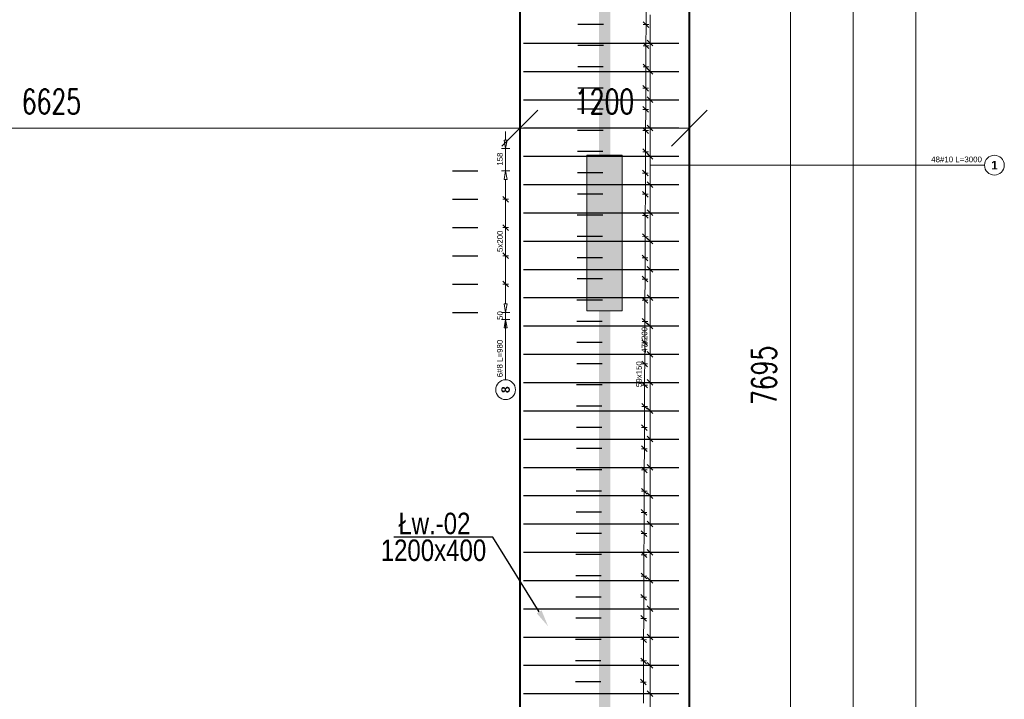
# Model space of a CAD drawing. Extents: x -274995 to 107519, y -337635 to 244261.
# Tile 18 of 49: x 59996 to 66961, y -51204 to -46398. Entities that reach past the tile are written whole.
import ezdxf
from ezdxf import colors
from ezdxf.entities.mleader import LeaderData, LeaderLine
from ezdxf.math import Vec2, Vec3

# ---------------------------------------------------------------- set-up
doc = ezdxf.new("R2010")
doc.units = 0
doc.header["$LTSCALE"] = 10
doc.header["$MEASUREMENT"] = 0
for name, color, linetype, lineweight in [('P-Linia1', 3, 'Continuous', 40), ('P-Opis fundamenty', 193, 'Continuous', 9), ('P-Opis ściany', 6, 'Continuous', 9), ('P-Wymiar', 254, 'Continuous', 9)]:
    doc.layers.add(name, color=color, linetype=linetype, lineweight=lineweight)
doc.layers.add('RCAD_opis rozkładu', color=7, linetype='Continuous')
doc.layers.add('RCAD_rozkład pręta', color=7, linetype='Continuous')
doc.styles.add('_Fd Opis', font='arial.ttf', dxfattribs={"width": 0.8})
doc.styles.add('ROMANS', font='romans.shx', dxfattribs={"width": 0.7})
doc.styles.add('style1', font='arial.ttf')
doc.styles.add('style3', font='arialbd.ttf')
doc.dimstyles.new('A100', dxfattribs={"dimscale": 100, "dimtxt": 1.75, "dimasz": 0.1, "dimexe": 0, "dimexo": 0, "dimgap": 1, "dimtad": 1, "dimdec": 4, "dimrnd": 0.1, "dimdsep": 46, "dimtxsty": 'ROMANS', "dimblk": '[[[[[[[[', "dimcen": 2, "dimdle": 2, "dimse1": 1, "dimse2": 1, "dimclrd": 256, "dimclrt": 1, "dimadec": 0, "dimazin": 0, "dimtfac": 1, "dimtdec": 4, "dimtix": 1, "dimtmove": 2, "dimatfit": 3, "dimldrblk": '[[[[[[[[', "dimfxl": 1, "dimtvp": 0.6, "dimtolj": 1, "dimlwd": 9, "dimarcsym": 0})

# ---------------------------------------------------------------- blocks, each defined once
blk = doc.blocks.new('[[[[[[[[')
at = {"layer": 'P-Wymiar'}
for p, q in [((0, 18), (0, -18)), ((-12.73, -12.73), (12.73, 12.73)), ((0, 0), (-4.63, 0))]:
    blk.add_line(p, q, dxfattribs=at)
blk = doc.blocks.new('*D576')
at = {"layer": 'Defpoints', "color": 0, "transparency": 16777216}
for p in [(63532.7, -47164.2), (63532.7, -47164.2), (56907.7, -47403.7)]:
    blk.add_point(p, dxfattribs=at)
at = {"layer": 'P-Wymiar', "lineweight": 9, "transparency": 16777216}
blk.add_line((56917.7, -47164.2), (63522.7, -47164.2), dxfattribs=at)
at = {"layer": 'P-Wymiar', "lineweight": 9, "transparency": 16777216, "xscale": 10, "yscale": 10, "zscale": 10, "rotation": 180}
blk.add_blockref('[[[[[[[[', (56907.7, -47164.2), dxfattribs=at)
at = {"layer": 'P-Wymiar', "lineweight": 9, "transparency": 16777216, "xscale": 10, "yscale": 10, "zscale": 10}
blk.add_blockref('[[[[[[[[', (63532.7, -47164.2), dxfattribs=at)
at = {"layer": 'P-Wymiar', "color": 1, "transparency": 16777216, "insert": (60220.2, -46976.7), "char_height": 175, "attachment_point": 5, "style": 'ROMANS'}
blk.add_mtext('\\A1;6625', dxfattribs=at)
blk = doc.blocks.new('*D577')
at = {"layer": 'Defpoints', "color": 0, "transparency": 16777216}
for p in [(63532.7, -47164.2), (64732.7, -47164.2), (64732.7, -47164.2)]:
    blk.add_point(p, dxfattribs=at)
at = {"layer": 'P-Wymiar', "lineweight": 9, "transparency": 16777216}
blk.add_line((63542.7, -47164.2), (64722.7, -47164.2), dxfattribs=at)
at = {"layer": 'P-Wymiar', "lineweight": 9, "transparency": 16777216, "xscale": 10, "yscale": 10, "zscale": 10, "rotation": 180}
blk.add_blockref('[[[[[[[[', (63532.7, -47164.2), dxfattribs=at)
at = {"layer": 'P-Wymiar', "lineweight": 9, "transparency": 16777216, "xscale": 10, "yscale": 10, "zscale": 10}
blk.add_blockref('[[[[[[[[', (64732.7, -47164.2), dxfattribs=at)
at = {"layer": 'P-Wymiar', "color": 1, "transparency": 16777216, "insert": (64132.7, -46976.7), "char_height": 175, "attachment_point": 5, "style": 'ROMANS'}
blk.add_mtext('\\A1;1200', dxfattribs=at)
blk = doc.blocks.new('*D593')
at = {"layer": 'Defpoints', "color": 0, "transparency": 16777216}
for p in [(62617.8, -45066.1), (65892.1, -45066.1), (62923.2, -57961.1)]:
    blk.add_point(p, dxfattribs=at)
at = {"layer": 'P-Wymiar', "lineweight": 9, "transparency": 16777216}
blk.add_line((65892.1, -57951.1), (65892.1, -45076.1), dxfattribs=at)
at = {"layer": 'P-Wymiar', "lineweight": 9, "transparency": 16777216, "xscale": 10, "yscale": 10, "zscale": 10}
for p, rotation in [((65892.1, -45066.1), 90), ((65892.1, -57961.1), 270)]:
    blk.add_blockref('[[[[[[[[', p, dxfattribs=dict(at, rotation=rotation))
at = {"layer": 'P-Wymiar', "color": 1, "transparency": 16777216, "insert": (65704.6, -51513.6), "char_height": 175, "attachment_point": 5, "rotation": 90, "style": 'ROMANS'}
blk.add_mtext('\\A1;12895', dxfattribs=at)
blk = doc.blocks.new('*D595')
at = {"layer": 'Defpoints', "color": 0, "transparency": 16777216}
for p in [(64732.7, -43866.1), (66334.4, -43866.1), (64732.7, -59161.1)]:
    blk.add_point(p, dxfattribs=at)
at = {"layer": 'P-Wymiar', "lineweight": 9, "transparency": 16777216}
blk.add_line((66334.4, -59151.1), (66334.4, -43876.1), dxfattribs=at)
at = {"layer": 'P-Wymiar', "lineweight": 9, "transparency": 16777216, "xscale": 10, "yscale": 10, "zscale": 10}
for p, rotation in [((66334.4, -43866.1), 90), ((66334.4, -59161.1), 270)]:
    blk.add_blockref('[[[[[[[[', p, dxfattribs=dict(at, rotation=rotation))
at = {"layer": 'P-Wymiar', "color": 1, "transparency": 16777216, "insert": (66146.9, -51513.6), "char_height": 175, "attachment_point": 5, "rotation": 90, "style": 'ROMANS'}
blk.add_mtext('\\A1;15295', dxfattribs=at)
blk = doc.blocks.new('*D596')
at = {"layer": 'Defpoints', "color": 0, "transparency": 16777216}
for p in [(63532.7, -45066.1), (63532.7, -52761.1), (65448.7, -52761.1)]:
    blk.add_point(p, dxfattribs=at)
at = {"layer": 'P-Wymiar', "lineweight": 9, "transparency": 16777216}
blk.add_line((65448.7, -45076.1), (65448.7, -52751.1), dxfattribs=at)
at = {"layer": 'P-Wymiar', "lineweight": 9, "transparency": 16777216, "xscale": 10, "yscale": 10, "zscale": 10}
for p, rotation in [((65448.7, -45066.1), 90), ((65448.7, -52761.1), 270)]:
    blk.add_blockref('[[[[[[[[', p, dxfattribs=dict(at, rotation=rotation))
at = {"layer": 'P-Wymiar', "color": 1, "transparency": 16777216, "insert": (65261.2, -48913.6), "char_height": 175, "attachment_point": 5, "rotation": 90, "style": 'ROMANS'}
blk.add_mtext('\\A1;7695', dxfattribs=at)

msp = doc.modelspace()

# ---------------------------------------------------------------- hatches: boundary and pattern name
at = {"layer": 'P-Opis ściany', "lineweight": 0, "true_color": 0xd100d1}
h = msp.add_hatch(dxfattribs=at)
h.set_pattern_fill('ANSI33', color=212, scale=20)
h.set_pattern_definition([(45, (53973.4, 196541.97), (-89.80256, 89.80256), []), (45, (54063.2, 196541.97), (-89.80256, 89.80256), [63.5, -31.75])])
h.paths.add_polyline_path([(64007.71184, -47356.08653), (64257.71184, -47356.08653), (64257.74774, -48456.08653), (64007.74774, -48456.08653)])
h.paths.add_polyline_path([(56182.74774, -47556.12831), (56432.74716, -47556.12831), (56432.74716, -48576.12831), (56182.74774, -48576.12831)])
h.paths.add_polyline_path([(56432.74716, -53180.45523), (56182.72852, -53180.45523), (56182.72852, -54200.45523), (56432.74716, -54200.45523)])
h.paths.add_polyline_path([(56432.74716, -55330.45523), (56182.74716, -55330.45523), (56182.74716, -56350.47526), (56432.74716, -56350.47526)])
h.paths.add_polyline_path([(46707.74774, -52557.61787), (46957.74774, -52557.61787), (46957.76952, -57567.61787), (46707.76952, -57567.61787)])
h.paths.add_polyline_path([(44507.76952, -58436.12697), (46707.76952, -58436.12697), (46707.76952, -58686.11239), (44507.76952, -58686.12697)])
h.paths.add_polyline_path([(46707.77078, -49576.92432), (46957.77078, -49576.92432), (46957.77078, -51476.92431), (46707.77078, -51476.92431)])
h.paths.add_polyline_path([(46707.77078, -47698.12841), (46957.77078, -47698.12841), (46957.77078, -48858.12841), (46707.77078, -48858.12841)])
h.paths.add_polyline_path([(46957.77078, -45576.13728), (46707.77078, -45576.13728), (46707.77078, -46896.14031), (46957.77078, -46896.14031)])
h.paths.add_polyline_path([(44202.74774, -48608.60354), (44452.74774, -48608.60354), (44452.74774, -49636.15759), (44202.74774, -49636.15759)])
h.paths.add_polyline_path([(44202.74774, -50086.15759), (44452.74774, -50086.15759), (44452.74774, -51986.15231), (44202.74774, -51986.15231)])
h.paths.add_polyline_path([(39610.69706, -50086.23524), (40630.69789, -50086.23524), (40630.69789, -49836.23524), (39610.69706, -49836.23524)])
h.paths.add_polyline_path([(38707.78413, -44801.13252), (38957.78413, -44801.13252), (38957.78413, -46276.23009), (38707.78413, -46276.23009)])
h.paths.add_polyline_path([(46957.77078, -44541.12831), (48522.74774, -44541.12831), (48522.74774, -44791.12831), (46957.77078, -44791.12831)])
h.paths.add_polyline_path([(44752.74774, -44541.12831), (46707.77078, -44541.12831), (46707.77078, -44791.12831), (44752.74774, -44791.12831)])
h.paths.add_polyline_path([(53306.53705, -44341.12831), (55206.53704, -44341.12831), (55206.53704, -44591.12831), (53306.53705, -44591.12831)])

# ---------------------------------------------------------------- linework, layer by layer
at = {"layer": 'Defpoints', "color": 4, "const_width": 80}
msp.add_lwpolyline([(64132.74774, -53461.12697), (64132.74774, -44481.12831), (53432.46335, -44481.12831)], dxfattribs=at)
at = {"layer": 'P-Linia1'}
for points in [[(40007.78413, -59161.12697), (64732.71154, -59161.12697), (64732.71154, -43866.12831), (50782.74774, -43866.12831)], [(56907.74774, -57961.12697), (56907.74774, -45066.12831), (63532.71154, -45066.12831), (63532.71154, -57961.12697), (56907.74774, -57961.12697)]]:
    msp.add_lwpolyline(points, dxfattribs=at)
at = {"layer": 'P-Opis ściany', "color": 212, "lineweight": 13, "true_color": 0xd100d1}
msp.add_lwpolyline([(64007.71184, -47356.08653), (64257.71184, -47356.08653), (64257.74774, -48456.08653), (64007.74774, -48456.08653)], close=True, dxfattribs=at)
at = {"layer": 'RCAD_opis rozkładu', "color": 8, "lineweight": 0}
for p, q in [((64426.31733, -46432.29875), (64426.90011, -46282.29875)), ((64455.31399, -46563.62767), (64455.31399, -46363.62767)), ((64446.31718, -46432.37646), (64406.31748, -46432.22105)), ((64446.23947, -46452.37631), (64406.39518, -46412.2212)), ((64425.73455, -46582.29875), (64426.31733, -46432.29875)), ((64445.7344, -46582.37646), (64405.7347, -46582.22105)), ((64445.65669, -46602.37631), (64405.8124, -46562.2212)), ((64425.15177, -46732.29875), (64425.73455, -46582.29875)), ((64475.31399, -46583.62767), (64435.31399, -46543.62767)), ((64435.31399, -46563.62767), (64475.31399, -46563.62767)), ((64455.31399, -46763.62767), (64455.31399, -46563.62767)), ((64445.15162, -46732.37646), (64405.15192, -46732.22105)), ((64445.07391, -46752.37631), (64405.22962, -46712.2212)), ((64424.56899, -46882.29875), (64425.15177, -46732.29875)), ((64475.31399, -46783.62767), (64435.31399, -46743.62767)), ((64435.31399, -46763.62767), (64475.31399, -46763.62767)), ((64455.31399, -46963.62767), (64455.31399, -46763.62767)), ((64444.49113, -46902.37631), (64404.64684, -46862.2212)), ((64444.56884, -46882.37646), (64404.56914, -46882.22105)), ((64423.98621, -47032.29875), (64424.56899, -46882.29875)), ((64475.31399, -46983.62767), (64435.31399, -46943.62767)), ((64443.90835, -47052.37631), (64404.06406, -47012.2212)), ((64435.31399, -46963.62767), (64475.31399, -46963.62767)), ((64455.31399, -47163.62767), (64455.31399, -46963.62767)), ((64443.98606, -47032.37646), (64403.98636, -47032.22105)), ((64423.40343, -47182.29875), (64423.98621, -47032.29875)), ((64475.31399, -47183.62767), (64435.31399, -47143.62767)), ((63433.06877, -47189.3861), (63433.06877, -47249.3861)), ((64443.40328, -47182.37646), (64403.40358, -47182.22105)), ((64443.32557, -47202.37631), (64403.48128, -47162.2212)), ((64422.82065, -47332.29875), (64423.40343, -47182.29875)), ((64435.31399, -47163.62767), (64475.31399, -47163.62767)), ((64455.31399, -47363.62767), (64455.31399, -47163.62767)), ((63433.06877, -47309.3861), (63423.06877, -47249.3861)), ((63443.06877, -47249.3861), (63423.06877, -47249.3861)), ((63443.06877, -47249.3861), (63433.06877, -47309.3861)), ((63403.06877, -47309.3861), (63463.06877, -47309.3861)), ((63433.06877, -47467.5456), (63433.06877, -47309.3861)), ((64442.8205, -47332.37646), (64402.8208, -47332.22105)), ((64442.74279, -47352.37631), (64402.8985, -47312.2212)), ((64422.23787, -47482.29875), (64422.82065, -47332.29875)), ((64475.31399, -47383.62767), (64435.31399, -47343.62767)), ((64435.31399, -47363.62767), (64475.31399, -47363.62767)), ((64455.31399, -47563.62767), (64455.31399, -47363.62767)), ((66047.45906, -47426.82923), (64455.31399, -47426.82923)), ((66047.45906, -47426.82923), (66820.80966, -47426.82923)), ((63463.06877, -47467.5456), (63403.06877, -47467.5456)), ((63423.06877, -47527.5456), (63433.06877, -47467.5456)), ((63433.06877, -47467.5456), (63443.06877, -47527.5456)), ((64442.23772, -47482.37646), (64402.23802, -47482.22105)), ((64442.16001, -47502.37631), (64402.31572, -47462.2212)), ((64421.65509, -47632.29875), (64422.23787, -47482.29875)), ((63423.06877, -47527.5456), (63443.06877, -47527.5456)), ((63433.06877, -47667.5456), (63433.06877, -47527.5456)), ((64475.31399, -47583.62767), (64435.31399, -47543.62767)), ((64435.31399, -47563.62767), (64475.31399, -47563.62767)), ((64455.31399, -47763.62767), (64455.31399, -47563.62767)), ((64441.65494, -47632.37646), (64401.65524, -47632.22105)), ((64441.57723, -47652.37631), (64401.73294, -47612.2212)), ((64421.07231, -47782.29875), (64421.65509, -47632.29875)), ((63453.06877, -47687.5456), (63413.06877, -47647.5456)), ((63453.06877, -47667.5456), (63413.06877, -47667.5456)), ((63433.06877, -47867.5456), (63433.06877, -47667.5456)), ((64440.99445, -47802.37631), (64401.15016, -47762.2212)), ((64475.31399, -47783.62767), (64435.31399, -47743.62767)), ((64435.31399, -47763.62767), (64475.31399, -47763.62767)), ((64455.31399, -47963.62767), (64455.31399, -47763.62767)), ((63453.06877, -47887.5456), (63413.06877, -47847.5456)), ((64441.07216, -47782.37646), (64401.07246, -47782.22105)), ((64420.48953, -47932.29875), (64421.07231, -47782.29875)), ((63453.06877, -47867.5456), (63413.06877, -47867.5456)), ((63433.06877, -47967.5456), (63433.06877, -47867.5456)), ((64440.41167, -47952.37631), (64400.56738, -47912.2212)), ((63433.06877, -47967.5456), (63433.06877, -48067.5456)), ((64440.48938, -47932.37646), (64400.48968, -47932.22105)), ((64419.90675, -48082.29875), (64420.48953, -47932.29875)), ((64475.31399, -47983.62767), (64435.31399, -47943.62767)), ((64435.31399, -47963.62767), (64475.31399, -47963.62767)), ((64455.31399, -48163.62767), (64455.31399, -47963.62767)), ((63413.06877, -48047.5456), (63453.06877, -48087.5456)), ((63453.06877, -48067.5456), (63413.06877, -48067.5456)), ((63433.06877, -48067.5456), (63433.06877, -48267.5456)), ((64439.9066, -48082.37646), (64399.9069, -48082.22105)), ((64439.82889, -48102.37631), (64399.9846, -48062.2212)), ((64419.32397, -48232.29875), (64419.90675, -48082.29875)), ((64475.31399, -48183.62767), (64435.31399, -48143.62767)), ((64435.31399, -48163.62767), (64475.31399, -48163.62767)), ((64455.31399, -48363.62767), (64455.31399, -48163.62767)), ((63413.06877, -48247.5456), (63453.06877, -48287.5456)), ((63453.06877, -48267.5456), (63413.06877, -48267.5456)), ((63433.06877, -48267.5456), (63433.06877, -48407.5456)), ((64439.32382, -48232.37646), (64399.32412, -48232.22105)), ((64439.24611, -48252.37631), (64399.40182, -48212.2212)), ((64418.74119, -48382.29875), (64419.32397, -48232.29875)), ((63433.06877, -48467.5456), (63423.06877, -48407.5456)), ((63443.06877, -48407.5456), (63423.06877, -48407.5456)), ((63443.06877, -48407.5456), (63433.06877, -48467.5456)), ((64438.74104, -48382.37646), (64398.74134, -48382.22105)), ((64438.66333, -48402.37631), (64398.81904, -48362.2212)), ((64418.15841, -48532.29875), (64418.74119, -48382.29875)), ((64475.31399, -48383.62767), (64435.31399, -48343.62767)), ((64435.31399, -48363.62767), (64475.31399, -48363.62767)), ((64455.31399, -48563.62767), (64455.31399, -48363.62767)), ((63463.06877, -48467.5456), (63403.06877, -48467.5456)), ((63433.06877, -48467.5456), (63433.06877, -48517.54555)), ((63403.06877, -48517.54555), (63463.06877, -48517.54555)), ((63423.06877, -48577.54555), (63433.06877, -48517.54555)), ((63433.06877, -48944.41943), (63433.06877, -48517.54555)), ((63433.06877, -48517.54555), (63443.06877, -48577.54555)), ((64438.15826, -48532.37646), (64398.15856, -48532.22105)), ((64438.08055, -48552.37631), (64398.23626, -48512.2212)), ((64417.57563, -48682.29875), (64418.15841, -48532.29875)), ((64475.31399, -48583.62767), (64435.31399, -48543.62767)), ((63423.06877, -48577.54555), (63443.06877, -48577.54555)), ((63433.06877, -48637.54555), (63433.06877, -48577.54555)), ((64435.31399, -48563.62767), (64475.31399, -48563.62767)), ((64455.31399, -48663.62767), (64455.31399, -48563.62767)), ((64437.57548, -48682.37646), (64397.57578, -48682.22105)), ((64437.49778, -48702.37631), (64397.65348, -48662.2212)), ((64416.99285, -48832.29875), (64417.57563, -48682.29875)), ((64455.31399, -48663.62767), (64455.31399, -48763.62767)), ((64435.31399, -48743.62767), (64475.31399, -48783.62767)), ((64436.915, -48852.37631), (64397.0707, -48812.2212)), ((64435.31399, -48763.62767), (64475.31399, -48763.62767)), ((64455.31399, -48763.62767), (64455.31399, -48963.62767)), ((64436.9927, -48832.37646), (64396.993, -48832.22105)), ((64416.70146, -48907.29875), (64416.99285, -48832.29875)), ((64396.48792, -48962.2212), (64436.33222, -49002.37631)), ((64416.70146, -48907.29875), (64416.41007, -48982.29875)), ((64435.31399, -48943.62767), (64475.31399, -48983.62767)), ((64435.31399, -48963.62767), (64475.31399, -48963.62767)), ((64455.31399, -48963.62767), (64455.31399, -49163.62767)), ((64436.40992, -48982.37646), (64396.41022, -48982.22105)), ((64416.41007, -48982.29875), (64415.82729, -49132.29875)), ((64435.82714, -49132.37646), (64395.82744, -49132.22105)), ((64395.90514, -49112.2212), (64435.74944, -49152.37631)), ((64415.82729, -49132.29875), (64415.24451, -49282.29875)), ((64435.31399, -49143.62767), (64475.31399, -49183.62767)), ((64435.31399, -49163.62767), (64475.31399, -49163.62767)), ((64455.31399, -49163.62767), (64455.31399, -49363.62767)), ((64435.24436, -49282.37646), (64395.24466, -49282.22105)), ((64395.32236, -49262.2212), (64435.16666, -49302.37631)), ((64415.24451, -49282.29875), (64414.66173, -49432.29875)), ((64435.31399, -49343.62767), (64475.31399, -49383.62767)), ((64435.31399, -49363.62767), (64475.31399, -49363.62767)), ((64455.31399, -49363.62767), (64455.31399, -49563.62767)), ((64434.66158, -49432.37646), (64394.66188, -49432.22105)), ((64394.73958, -49412.2212), (64434.58388, -49452.37631)), ((64414.66173, -49432.29875), (64414.07895, -49582.29875)), ((64434.0788, -49582.37646), (64394.0791, -49582.22105)), ((64394.15681, -49562.2212), (64434.0011, -49602.37631)), ((64414.07895, -49582.29875), (64413.49617, -49732.29875)), ((64435.31399, -49543.62767), (64475.31399, -49583.62767)), ((64435.31399, -49563.62767), (64475.31399, -49563.62767)), ((64455.31399, -49563.62767), (64455.31399, -49763.62767)), ((64393.57403, -49712.2212), (64433.41832, -49752.37631)), ((64433.49602, -49732.37646), (64393.49632, -49732.22105)), ((64413.49617, -49732.29875), (64412.91339, -49882.29875)), ((64435.31399, -49743.62767), (64475.31399, -49783.62767)), ((64435.31399, -49763.62767), (64475.31399, -49763.62767)), ((64455.31399, -49763.62767), (64455.31399, -49963.62767)), ((64392.99125, -49862.2212), (64432.83554, -49902.37631)), ((64432.91324, -49882.37646), (64392.91354, -49882.22105)), ((64412.91339, -49882.29875), (64412.33061, -50032.29875)), ((64435.31399, -49943.62767), (64475.31399, -49983.62767)), ((64435.31399, -49963.62767), (64475.31399, -49963.62767)), ((64455.31399, -49963.62767), (64455.31399, -50163.62767)), ((64432.33046, -50032.37646), (64392.33076, -50032.22105)), ((64392.40847, -50012.2212), (64432.25276, -50052.37631)), ((64412.33061, -50032.29875), (64411.74783, -50182.29875)), ((64435.31399, -50143.62767), (64475.31399, -50183.62767)), ((64431.74768, -50182.37646), (64391.74798, -50182.22105)), ((64391.82569, -50162.2212), (64431.66998, -50202.37631)), ((64411.74783, -50182.29875), (64411.16505, -50332.29875)), ((64435.31399, -50163.62767), (64475.31399, -50163.62767)), ((64455.31399, -50163.62767), (64455.31399, -50363.62767)), ((64431.1649, -50332.37646), (64391.1652, -50332.22105)), ((64391.24291, -50312.2212), (64431.0872, -50352.37631)), ((64411.16505, -50332.29875), (64410.58227, -50482.29875)), ((64435.31399, -50343.62767), (64475.31399, -50383.62767)), ((64435.31399, -50363.62767), (64475.31399, -50363.62767)), ((64455.31399, -50363.62767), (64455.31399, -50563.62767)), ((64430.58212, -50482.37646), (64390.58242, -50482.22105)), ((64390.66013, -50462.2212), (64430.50442, -50502.37631)), ((64410.58227, -50482.29875), (64409.99949, -50632.29875)), ((64435.31399, -50543.62767), (64475.31399, -50583.62767)), ((64435.31399, -50563.62767), (64475.31399, -50563.62767)), ((64455.31399, -50563.62767), (64455.31399, -50763.62767)), ((64429.99934, -50632.37646), (64389.99964, -50632.22105)), ((64390.07735, -50612.2212), (64429.92164, -50652.37631)), ((64409.99949, -50632.29875), (64409.41671, -50782.29875)), ((64389.49457, -50762.2212), (64429.33886, -50802.37631)), ((64435.31399, -50743.62767), (64475.31399, -50783.62767)), ((64435.31399, -50763.62767), (64475.31399, -50763.62767)), ((64455.31399, -50763.62767), (64455.31399, -50963.62767)), ((64429.41656, -50782.37646), (64389.41686, -50782.22105)), ((64409.41671, -50782.29875), (64408.83393, -50932.29875)), ((64388.91179, -50912.2212), (64428.75608, -50952.37631)), ((64428.83378, -50932.37646), (64388.83408, -50932.22105)), ((64408.83393, -50932.29875), (64408.25115, -51082.29875)), ((64435.31399, -50943.62767), (64475.31399, -50983.62767)), ((64435.31399, -50963.62767), (64475.31399, -50963.62767)), ((64455.31399, -50963.62767), (64455.31399, -51163.62767)), ((64428.251, -51082.37646), (64388.2513, -51082.22105)), ((64388.32901, -51062.2212), (64428.1733, -51102.37631)), ((64408.25115, -51082.29875), (64407.66837, -51232.29875)), ((64435.31399, -51143.62767), (64475.31399, -51183.62767)), ((64435.31399, -51163.62767), (64475.31399, -51163.62767)), ((64455.31399, -51163.62767), (64455.31399, -51363.62767))]:
    msp.add_line(p, q, dxfattribs=at)
for centre in [(66890.80966, -47426.82923), (63433.06877, -49014.41943)]:
    msp.add_circle(centre, 70, dxfattribs=at)
at = {"layer": 'RCAD_rozkład pręta', "color": 7, "linetype": 'ByBlock', "lineweight": 30}
for p, q in [((64125.06068, -46431.12831), (63945.06141, -46431.12831)), ((63559.07816, -46563.62767), (64659.07816, -46563.62767)), ((64124.4779, -46581.12831), (63944.47863, -46581.12831)), ((64123.89512, -46731.12831), (63943.89585, -46731.12831)), ((63559.07816, -46763.62767), (64659.07816, -46763.62767)), ((64123.31234, -46881.12831), (63943.31307, -46881.12831)), ((63559.07816, -46963.62767), (64659.07816, -46963.62767)), ((64122.72956, -47031.12831), (63942.73029, -47031.12831)), ((63559.07816, -47163.62767), (64659.07816, -47163.62767)), ((64122.14679, -47181.12831), (63942.14751, -47181.12831)), ((64121.56401, -47331.12831), (63941.56473, -47331.12831)), ((63559.07816, -47363.62767), (64659.07816, -47363.62767)), ((63057.49663, -47467.5456), (63237.49663, -47467.5456)), ((64120.98123, -47481.12831), (63940.98195, -47481.12831)), ((63559.07816, -47563.62767), (64659.07816, -47563.62767)), ((64120.39845, -47631.12831), (63940.39917, -47631.12831)), ((63057.49663, -47667.5456), (63237.49663, -47667.5456)), ((63559.07816, -47763.62767), (64659.07816, -47763.62767)), ((64119.81567, -47781.12831), (63939.81639, -47781.12831)), ((63057.49663, -47867.5456), (63237.49663, -47867.5456)), ((63559.07816, -47963.62767), (64659.07816, -47963.62767)), ((64119.23289, -47931.12831), (63939.23361, -47931.12831)), ((63057.49663, -48067.5456), (63237.49663, -48067.5456)), ((64118.65011, -48081.12831), (63938.65083, -48081.12831)), ((63559.07816, -48163.62767), (64659.07816, -48163.62767)), ((63057.49663, -48267.5456), (63237.49663, -48267.5456)), ((64118.06733, -48231.12831), (63938.06806, -48231.12831)), ((63559.07816, -48363.62767), (64659.07816, -48363.62767)), ((64117.48455, -48381.12831), (63937.48528, -48381.12831)), ((63057.49663, -48467.5456), (63237.49663, -48467.5456)), ((64116.90177, -48531.12831), (63936.9025, -48531.12831)), ((63559.07816, -48563.62767), (64659.07816, -48563.62767)), ((64116.31899, -48681.12831), (63936.31972, -48681.12831)), ((63559.07816, -48763.62767), (64659.07816, -48763.62767)), ((64115.73621, -48831.12831), (63935.73694, -48831.12831)), ((63559.07816, -48963.62767), (64659.07816, -48963.62767)), ((64115.15343, -48981.12831), (63935.15416, -48981.12831)), ((63559.07816, -49163.62767), (64659.07816, -49163.62767)), ((64114.57065, -49131.12831), (63934.57138, -49131.12831)), ((64113.98787, -49281.12831), (63933.9886, -49281.12831)), ((63559.07816, -49363.62767), (64659.07816, -49363.62767)), ((64113.40509, -49431.12831), (63933.40582, -49431.12831)), ((63559.07816, -49563.62767), (64659.07816, -49563.62767)), ((64112.82231, -49581.12831), (63932.82304, -49581.12831)), ((64112.23953, -49731.12831), (63932.24026, -49731.12831)), ((63559.07816, -49763.62767), (64659.07816, -49763.62767)), ((64111.65675, -49881.12831), (63931.65748, -49881.12831)), ((63559.07816, -49963.62767), (64659.07816, -49963.62767)), ((64111.07397, -50031.12831), (63931.0747, -50031.12831)), ((63559.07816, -50163.62767), (64659.07816, -50163.62767)), ((64110.49119, -50181.12831), (63930.49192, -50181.12831)), ((64109.90841, -50331.12831), (63929.90914, -50331.12831)), ((63559.07816, -50363.62767), (64659.07816, -50363.62767)), ((64109.32563, -50481.12831), (63929.32636, -50481.12831)), ((63559.07816, -50563.62767), (64659.07816, -50563.62767)), ((64108.74285, -50631.12831), (63928.74358, -50631.12831)), ((63559.07816, -50763.62767), (64659.07816, -50763.62767)), ((64108.16007, -50781.12831), (63928.1608, -50781.12831)), ((63559.07816, -50963.62767), (64659.07816, -50963.62767)), ((64107.57729, -50931.12831), (63927.57802, -50931.12831)), ((64106.99451, -51081.12831), (63926.99524, -51081.12831)), ((63559.07816, -51163.62767), (64659.07816, -51163.62767))]:
    msp.add_line(p, q, dxfattribs=at)

# ---------------------------------------------------------------- texts
at = {"layer": 'P-Opis fundamenty', "char_height": 152.1, "style": '_Fd Opis'}
for s, insert, attachment_point in [('Łw.-02', (62674.06958, -49961.64575), 4), ('1200x400', (63295.98004, -50151.11891), 6)]:
    msp.add_mtext(s, dxfattribs=dict(at, insert=insert, attachment_point=attachment_point))
at = {"layer": 'RCAD_opis rozkładu', "color": 2, "char_height": 40, "style": 'style1'}
for s, insert, attachment_point, rotation in [('158', (63413.49169, -47430.81237), 7, 90), ('5x200', (63413.49169, -48041.17453), 7, 90), ('50', (63413.49169, -48521.12675), 7, 90), ('47x200', (64435.73691, -48753.60039), 7, 90), ('6#8 L=980', (63392.38664, -48793.95558), 5, 90), ('59x150', (64396.7781, -48996.38982), 7, 89.77739564)]:
    msp.add_mtext(s, dxfattribs=dict(at, insert=insert, attachment_point=attachment_point, rotation=rotation))
at = {"layer": 'RCAD_opis rozkładu', "color": 2, "insert": (66623.0334, -47386.13346), "char_height": 40, "attachment_point": 5, "style": 'style1'}
msp.add_mtext('48#10 L=3000', dxfattribs=at)
at = {"layer": 'RCAD_opis rozkładu', "color": 1, "insert": (66890.80966, -47426.82923), "char_height": 60, "attachment_point": 5, "style": 'style3'}
msp.add_mtext('1', dxfattribs=at)
at = {"layer": 'RCAD_opis rozkładu', "color": 1, "insert": (63433.06877, -49014.41943), "char_height": 60, "attachment_point": 5, "rotation": 90, "style": 'style3'}
msp.add_mtext('8', dxfattribs=at)

# ---------------------------------------------------------------- dimensions: what is measured, and where the dimension line sits
at = {"layer": 'P-Wymiar'}
for base, p1, p2, picture, middle in [((66334.4477791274, -43866.1283120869), (64732.7115412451, -59161.1269712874), (64732.7115412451, -43866.1283120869), '*D595', (66146.9477791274, -51513.6276416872)), ((65892.0830290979, -45066.1283120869), (62923.1693805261, -57961.1269712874), (62617.7770903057, -45066.1283120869), '*D593', (65704.5830290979, -51513.6276416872)), ((65448.66129, -52761.12697), (63532.71154, -45066.12831), (63532.71154, -52761.12697), '*D596', (65261.16129, -48913.62764))]:
    dim = msp.add_linear_dim(base=base, p1=p1, p2=p2, angle=90, dimstyle='A100', dxfattribs=at)
    dim.commit()
    dim.dimension.update_dxf_attribs({"geometry": picture, "text_midpoint": middle})
for base, p1, p2, picture, middle in [((63532.71154, -47164.17006), (56907.74774, -47403.70227), (63532.71154, -47164.17006), '*D576', (60220.22964, -46976.67006)), ((64732.71154, -47164.17006), (63532.71154, -47164.17006), (64732.71154, -47164.17006), '*D577', (64132.71154, -46976.67006))]:
    dim = msp.add_linear_dim(base=base, p1=p1, p2=p2, dimstyle='A100', dxfattribs=at)
    dim.commit()
    dim.dimension.update_dxf_attribs({"geometry": picture, "text_midpoint": middle})

# ---------------------------------------------------------------- leaders
at = {"layer": 'P-Opis fundamenty'}
ml = msp.add_multileader_mtext('Standard', dxfattribs=at)
ml.set_content('         ', color=256)
ml.set_leader_properties()
ml.build(insert=Vec2(0, 0))
ml.multileader.update_dxf_attribs({"arrow_head_size": 120})
ctx = ml.context
ctx.base_point, ctx.arrow_head_size, ctx.plane_origin = Vec3(62625.04973, -50058.03465), 120, Vec3(62528.66239, -52229.5435)
ctx.text_align_type = 2
notes = []
notes.append((ctx, [(1, (1, 1, 0), (63343.71853, -50058.03465), (-1, 0), 700.69608, [(0, [(63733.71853, -50688.03465)], 0, [])])]))
ctx.mtext.insert, ctx.mtext.alignment, ctx.mtext.flow_direction = Vec3(62641.02245, -50056.03465), 3, 5
for ctx, leaders in notes:
    for number, flags, end, landing, length, lines in leaders:
        leader = LeaderData()
        leader.index, (leader.has_last_leader_line, leader.has_dogleg_vector, leader.attachment_direction) = number, flags
        leader.last_leader_point, leader.dogleg_vector, leader.dogleg_length = Vec3(end), Vec3(landing), length
        for number, points, colour, breaks in lines:
            line = LeaderLine()
            line.index, line.vertices, line.color, line.breaks = number, Vec3.list(points), colors.encode_raw_color(colour), breaks
            leader.lines.append(line)
        ctx.leaders.append(leader)

doc.saveas('drawing.dxf')
